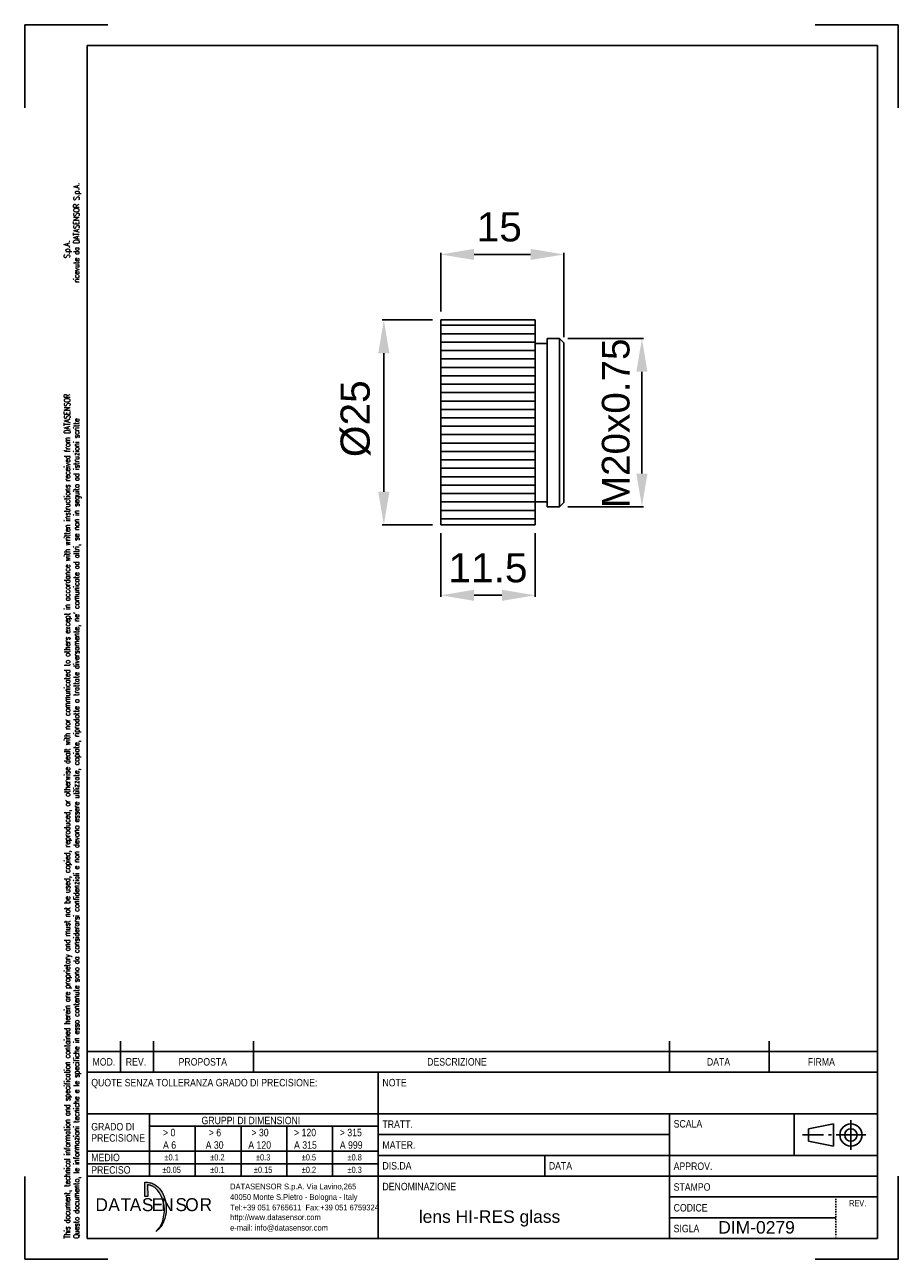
# Model space of a CAD drawing. Extents: x 1082 to 1292, y 1128 to 1425.
import ezdxf
from ezdxf.enums import TextEntityAlignment as Align

# ---------------------------------------------------------------- set-up
doc = ezdxf.new("R2010")
doc.units = 0
doc.header["$MEASUREMENT"] = 0
doc.linetypes.add('DOTX2', pattern=[0.5, 0, -0.5])
doc.layers.get('0').update_dxf_attribs({"linetype": 'CONTINUOUS'})
doc.layers.get('DEFPOINTS').update_dxf_attribs({"linetype": 'CONTINUOUS'})
doc.layers.add('204', color=7, linetype='CONTINUOUS')
doc.styles.add('QUOTE', font='ARIAL.TTF', dxfattribs={"height": 3.5})
doc.styles.add('ROMANS', font='ROMANS')
doc.styles.get("Standard").update_dxf_attribs({"font": 'ARIAL.TTF'})
doc.styles.add('TXT', font='ARIAL.TTF')
doc.styles.add('WMF-Futura Md BT0', font='tt0144m_.ttf')

# ---------------------------------------------------------------- blocks, each defined once
blk = doc.blocks.new('A4M')
blk.add_hatch(color=7).paths.add_polyline_path([(154.66, 7.03), (154.66, 10.44), (155.31, 10.44), (155.64, 10.4), (155.93, 10.34), (156.2, 10.27), (156.46, 10.19), (156.71, 10.08), (156.95, 9.96), (157.21, 9.8), (157.49, 9.62), (157.83, 9.34), (158.22, 8.97), (158.56, 8.48), (158.85, 8.04), (159.14, 7.49), (159.37, 6.92), (159.59, 6.23), (159.71, 5.69), (159.72, 5.62), (159.74, 5.56), (159.75, 5.49), (159.75, 5.43), (159.76, 5.36), (159.77, 5.29), (159.78, 5.23), (159.79, 5.17), (159.84, 4.61), (159.85, 4.1), (159.86, 3.89), (159.86, 3.69), (159.85, 3.49), (159.83, 3.28), (159.79, 3.08), (159.76, 2.88), (159.72, 2.68), (159.69, 2.48), (159.6, 2.1), (159.5, 1.74), (159.29, 1.15), (159.07, 0.65), (158.84, 0.21), (158.53, -0.26), (158.46, -0.36), (158.38, -0.46), (158.3, -0.56), (158.21, -0.65), (158.13, -0.76), (158.04, -0.85), (157.95, -0.93), (157.85, -1.01), (157.46, -1.38), (157.97, -0.74), (158.02, -0.69), (158.06, -0.63), (158.1, -0.59), (158.13, -0.53), (158.17, -0.49), (158.21, -0.43), (158.24, -0.38), (158.29, -0.33), (158.61, 0.23), (158.84, 0.74), (158.99, 1.18), (159.22, 2.15), (159.42, 3.45), (159.42, 4), (159.36, 4.66), (159.21, 5.4), (159, 6.23), (158.78, 6.78), (158.58, 7.25), (158.2, 7.93), (157.93, 8.33), (157.76, 8.55), (157.59, 8.74), (157.43, 8.9), (157.26, 9.04), (157.11, 9.15), (156.95, 9.25), (156.82, 9.34), (156.7, 9.41), (156.6, 9.47), (156.51, 9.51), (156.44, 9.53), (156.39, 9.56), (156.34, 9.58), (156.29, 9.6), (156.24, 9.62), (156.18, 9.65), (156.1, 9.67), (156.03, 9.69), (155.95, 9.71), (155.88, 9.72), (155.8, 9.74), (155.73, 9.76), (155.67, 9.77), (155.62, 9.79), (155.38, 9.8), (155.39, 7.03), (155.36, 7.03), (155.27, 7.03), (155.15, 7.03), (155, 7.03), (154.87, 7.03), (154.76, 7.03), (154.68, 7.03)])
at = {"color": 7, "linetype": 'Continuous'}
for p, q in [((125.82, 288.91), (145.82, 288.91)), ((125.82, 268.91), (125.82, 288.91)), ((315.82, 288.91), (335.82, 288.91)), ((335.82, 268.91), (335.82, 288.91)), ((140.82, 283.91), (330.82, 283.91)), ((140.82, -3.09), (140.82, 283.91)), ((330.82, -3.09), (330.82, 283.91)), ((140.82, 41.91), (330.82, 41.91)), ((148.82, 36.91), (148.82, 44.41)), ((156.82, 36.91), (156.82, 44.41)), ((180.82, 36.91), (180.82, 44.41)), ((280.82, 36.91), (280.82, 44.41)), ((304.82, 36.91), (304.82, 44.41)), ((140.82, 36.91), (330.82, 36.91)), ((210.82, -3.09), (210.82, 36.91)), ((140.82, 26.91), (210.82, 26.91)), ((155.82, 11.91), (155.82, 26.91)), ((210.82, 26.91), (280.82, 26.91)), ((280.82, 26.91), (330.82, 26.91)), ((280.82, 11.91), (280.82, 26.91)), ((310.82, 26.91), (310.82, 16.91)), ((155.82, 23.91), (210.82, 23.91)), ((166.82, 11.91), (166.82, 23.91)), ((177.82, 11.91), (177.82, 23.91)), ((188.82, 11.91), (188.82, 23.91)), ((199.82, 11.91), (199.82, 23.91)), ((314.27, 23.3), (320.21, 24.49)), ((320.21, 19.14), (320.21, 24.49)), ((324.43, 18.25), (324.43, 25.38)), ((210.82, 21.91), (280.82, 21.91)), ((317.85, 21.82), (312.77, 21.82)), ((314.27, 20.33), (314.27, 23.3)), ((319.74, 21.82), (319.02, 21.82)), ((320.86, 21.82), (327.99, 21.82)), ((140.82, 17.91), (210.82, 17.91)), ((314.27, 20.33), (320.21, 19.14)), ((140.82, 14.91), (210.82, 14.91)), ((210.82, 16.91), (330.82, 16.91)), ((250.82, 11.91), (250.82, 16.91)), ((140.82, 11.91), (330.82, 11.91)), ((280.82, -3.09), (280.82, 11.91)), ((335.82, -8.09), (335.82, 11.91)), ((125.82, -8.09), (125.82, 11.83)), ((280.82, 6.91), (330.82, 6.91)), ((280.82, 1.91), (320.82, 1.91)), ((140.82, -3.09), (330.82, -3.09)), ((125.82, -8.09), (145.82, -8.09)), ((315.82, -8.09), (335.82, -8.09))]:
    blk.add_line(p, q, dxfattribs=at)
at = {"color": 7, "linetype": 'DOTX2'}
blk.add_line((320.82, 6.91), (320.82, -3.09), dxfattribs=at)
at = {"color": 7, "lineweight": 0}
blk.add_lwpolyline([(154.66, 7.03, 0.0121, 0.0121, 0), (154.66, 10.44, 0.0121, 0.0121, 0), (155.31, 10.44, 0.0121, 0.0121, 0), (155.64, 10.4, 0.0121, 0.0121, 0), (155.93, 10.34, 0.0121, 0.0121, 0), (156.2, 10.27, 0.0121, 0.0121, 0), (156.46, 10.19, 0.0121, 0.0121, 0), (156.71, 10.08, 0.0121, 0.0121, 0), (156.95, 9.96, 0.0121, 0.0121, 0), (157.21, 9.8, 0.0121, 0.0121, 0), (157.49, 9.62, 0.0121, 0.0121, 0), (157.83, 9.34, 0.0121, 0.0121, 0), (158.22, 8.97, 0.0121, 0.0121, 0), (158.56, 8.48, 0.0121, 0.0121, 0), (158.85, 8.04, 0.0121, 0.0121, 0), (159.14, 7.49, 0.0121, 0.0121, 0), (159.37, 6.92, 0.0121, 0.0121, 0), (159.59, 6.23, 0.0121, 0.0121, 0), (159.71, 5.69, 0.0121, 0.0121, 0), (159.72, 5.62, 0.0121, 0.0121, 0), (159.74, 5.56, 0.0121, 0.0121, 0), (159.75, 5.49, 0.0121, 0.0121, 0), (159.75, 5.43, 0.0121, 0.0121, 0), (159.76, 5.36, 0.0121, 0.0121, 0), (159.77, 5.29, 0.0121, 0.0121, 0), (159.78, 5.23, 0.0121, 0.0121, 0), (159.79, 5.17, 0.0121, 0.0121, 0), (159.84, 4.61, 0.0121, 0.0121, 0), (159.85, 4.1, 0.0121, 0.0121, 0), (159.86, 3.89, 0.0121, 0.0121, 0), (159.86, 3.69, 0.0121, 0.0121, 0), (159.85, 3.49, 0.0121, 0.0121, 0), (159.83, 3.28, 0.0121, 0.0121, 0), (159.79, 3.08, 0.0121, 0.0121, 0), (159.76, 2.88, 0.0121, 0.0121, 0), (159.72, 2.68, 0.0121, 0.0121, 0), (159.69, 2.48, 0.0121, 0.0121, 0), (159.6, 2.1, 0.0121, 0.0121, 0), (159.5, 1.74, 0.0121, 0.0121, 0), (159.29, 1.15, 0.0121, 0.0121, 0), (159.07, 0.65, 0.0121, 0.0121, 0), (158.84, 0.21, 0.0121, 0.0121, 0), (158.53, -0.26, 0.0121, 0.0121, 0), (158.46, -0.36, 0.0121, 0.0121, 0), (158.38, -0.46, 0.0121, 0.0121, 0), (158.3, -0.56, 0.0121, 0.0121, 0), (158.21, -0.65, 0.0121, 0.0121, 0), (158.13, -0.76, 0.0121, 0.0121, 0), (158.04, -0.85, 0.0121, 0.0121, 0), (157.95, -0.93, 0.0121, 0.0121, 0), (157.85, -1.01, 0.0121, 0.0121, 0), (157.46, -1.38, 0.0121, 0.0121, 0), (157.97, -0.74, 0.0121, 0.0121, 0), (158.02, -0.69, 0.0121, 0.0121, 0), (158.06, -0.63, 0.0121, 0.0121, 0), (158.1, -0.59, 0.0121, 0.0121, 0), (158.13, -0.53, 0.0121, 0.0121, 0), (158.17, -0.49, 0.0121, 0.0121, 0), (158.21, -0.43, 0.0121, 0.0121, 0), (158.24, -0.38, 0.0121, 0.0121, 0), (158.29, -0.33, 0.0121, 0.0121, 0), (158.61, 0.23, 0.0121, 0.0121, 0), (158.84, 0.74, 0.0121, 0.0121, 0), (158.99, 1.18, 0.0121, 0.0121, 0), (159.22, 2.15, 0.0121, 0.0121, 0), (159.42, 3.45, 0.0121, 0.0121, 0), (159.42, 4, 0.0121, 0.0121, 0), (159.36, 4.66, 0.0121, 0.0121, 0), (159.21, 5.4, 0.0121, 0.0121, 0), (159, 6.23, 0.0121, 0.0121, 0), (158.78, 6.78, 0.0121, 0.0121, 0), (158.58, 7.25, 0.0121, 0.0121, 0), (158.2, 7.93, 0.0121, 0.0121, 0), (157.93, 8.33, 0.0121, 0.0121, 0), (157.76, 8.55, 0.0121, 0.0121, 0), (157.59, 8.74, 0.0121, 0.0121, 0), (157.43, 8.9, 0.0121, 0.0121, 0), (157.26, 9.04, 0.0121, 0.0121, 0), (157.11, 9.15, 0.0121, 0.0121, 0), (156.95, 9.25, 0.0121, 0.0121, 0), (156.82, 9.34, 0.0121, 0.0121, 0), (156.7, 9.41, 0.0121, 0.0121, 0), (156.6, 9.47, 0.0121, 0.0121, 0), (156.51, 9.51, 0.0121, 0.0121, 0), (156.44, 9.53, 0.0121, 0.0121, 0), (156.39, 9.56, 0.0121, 0.0121, 0), (156.34, 9.58, 0.0121, 0.0121, 0), (156.29, 9.6, 0.0121, 0.0121, 0), (156.24, 9.62, 0.0121, 0.0121, 0), (156.18, 9.65, 0.0121, 0.0121, 0), (156.1, 9.67, 0.0121, 0.0121, 0), (156.03, 9.69, 0.0121, 0.0121, 0), (155.95, 9.71, 0.0121, 0.0121, 0), (155.88, 9.72, 0.0121, 0.0121, 0), (155.8, 9.74, 0.0121, 0.0121, 0), (155.73, 9.76, 0.0121, 0.0121, 0), (155.67, 9.77, 0.0121, 0.0121, 0), (155.62, 9.79, 0.0121, 0.0121, 0), (155.38, 9.8, 0.0121, 0.0121, 0), (155.39, 7.03, 0.0121, 0.0121, 0), (155.36, 7.03, 0.0121, 0.0121, 0), (155.27, 7.03, 0.0121, 0.0121, 0), (155.15, 7.03, 0.0121, 0.0121, 0), (155, 7.03, 0.0121, 0.0121, 0), (154.87, 7.03, 0.0121, 0.0121, 0), (154.76, 7.03, 0.0121, 0.0121, 0), (154.68, 7.03, 0.0121, 0.0121, 0), (154.66, 7.03, 0.0121, 0.0121, 0)], format="xyseb", dxfattribs=at)
blk.add_lwpolyline([(154.66, 7.03), (154.66, 10.44), (155.31, 10.44), (155.64, 10.4), (155.93, 10.34), (156.2, 10.27), (156.46, 10.19), (156.71, 10.08), (156.95, 9.96), (157.21, 9.8), (157.49, 9.62), (157.83, 9.34), (158.22, 8.97), (158.56, 8.48), (158.85, 8.04), (159.14, 7.49), (159.37, 6.92), (159.59, 6.23), (159.71, 5.69), (159.72, 5.62), (159.74, 5.56), (159.75, 5.49), (159.75, 5.43), (159.76, 5.36), (159.77, 5.29), (159.78, 5.23), (159.79, 5.17), (159.84, 4.61), (159.85, 4.1), (159.86, 3.89), (159.86, 3.69), (159.85, 3.49), (159.83, 3.28), (159.79, 3.08), (159.76, 2.88), (159.72, 2.68), (159.69, 2.48), (159.6, 2.1), (159.5, 1.74), (159.29, 1.15), (159.07, 0.65), (158.84, 0.21), (158.53, -0.26), (158.46, -0.36), (158.38, -0.46), (158.3, -0.56), (158.21, -0.65), (158.13, -0.76), (158.04, -0.85), (157.95, -0.93), (157.85, -1.01), (157.46, -1.38), (157.97, -0.74), (158.02, -0.69), (158.06, -0.63), (158.1, -0.59), (158.13, -0.53), (158.17, -0.49), (158.21, -0.43), (158.24, -0.38), (158.29, -0.33), (158.61, 0.23), (158.84, 0.74), (158.99, 1.18), (159.22, 2.15), (159.42, 3.45), (159.42, 4), (159.36, 4.66), (159.21, 5.4), (159, 6.23), (158.78, 6.78), (158.58, 7.25), (158.2, 7.93), (157.93, 8.33), (157.76, 8.55), (157.59, 8.74), (157.43, 8.9), (157.26, 9.04), (157.11, 9.15), (156.95, 9.25), (156.82, 9.34), (156.7, 9.41), (156.6, 9.47), (156.51, 9.51), (156.44, 9.53), (156.39, 9.56), (156.34, 9.58), (156.29, 9.6), (156.24, 9.62), (156.18, 9.65), (156.1, 9.67), (156.03, 9.69), (155.95, 9.71), (155.88, 9.72), (155.8, 9.74), (155.73, 9.76), (155.67, 9.77), (155.62, 9.79), (155.38, 9.8), (155.39, 7.03), (155.36, 7.03), (155.27, 7.03), (155.15, 7.03), (155, 7.03), (154.87, 7.03), (154.76, 7.03), (154.68, 7.03), (154.66, 7.03), (154.66, 7.03)], dxfattribs=at)
at = {"color": 7, "linetype": 'Continuous'}
for radius in [2.67, 1.49]:
    blk.add_circle((324.43, 21.82), radius, dxfattribs=at)
at = {"color": 7, "linetype": 'Continuous', "style": 'ROMANS', "width": 0.8}
for s, height, p in [('ricevute da DATASENSOR S.p.A.', 1.4231, (138.95, 226.87)), ('S.p.A.', 1.423, (136.68, 232.72)), ('This document, technical information and specification contained herein are proprietary and must not be used, copied, reproduced, or otherwise dealt with nor communicated to others except in accordance with written instructions received from DATASENSOR', 1.42311, (136.71, -3.11)), ("Questo documento, le informazioni tecniche e le specifiche in esso contenute sono da considerarsi confidenziali e non devono essere utilizzate, copiate, riprodotte o trattate diversamente, ne' comunicate ad altri, se non in seguito ad istruzioni scritte", 1.42311, (138.95, -3.11))]:
    blk.add_text(s, height=height, rotation=90, dxfattribs=at).set_placement(p)
at = {"color": 7, "linetype": 'Continuous', "style": 'TXT'}
for s, height, width, p in [('MOD.', 1.8, 0.833333, (142.12, 38.51)), ('REV.', 1.8, 0.833333, (150.12, 38.51)), ('PROPOSTA', 1.8, 0.833333, (162.82, 38.51)), ('DESCRIZIONE', 1.8, 0.833333, (222.57, 38.51)), ('DATA', 1.8, 0.833333, (289.82, 38.51)), ('FIRMA', 1.8, 0.833333, (314.07, 38.51)), ('QUOTE SENZA TOLLERANZA GRADO DI PRECISIONE:', 1.8, 0.833333, (141.82, 33.51)), ('NOTE', 1.8, 0.833333, (211.82, 33.51)), ('GRADO DI', 1.8, 0.833333, (141.82, 22.91)), ('GRUPPI DI DIMENSIONI', 1.8, 0.833333, (168.32, 24.41)), ('TRATT.', 1.8, 0.833333, (211.82, 23.51)), ('SCALA', 1.8, 0.833333, (281.82, 23.61)), ('PRECISIONE', 1.8, 0.833333, (141.82, 20.21)), ('> 0', 1.8, 0.833333, (159.07, 21.51)), ('> 6', 1.8, 0.833333, (170.07, 21.51)), ('> 30', 1.8, 0.833333, (180.32, 21.51)), ('> 120', 1.8, 0.833333, (190.57, 21.51)), ('> 315', 1.8, 0.833333, (201.57, 21.51)), ('A 6', 1.8, 0.833333, (159.07, 18.51)), ('A 30', 1.8, 0.833333, (169.32, 18.51)), ('A 120', 1.8, 0.833333, (179.57, 18.51)), ('A 315', 1.8, 0.833333, (190.57, 18.51)), ('A 999', 1.8, 0.833333, (201.57, 18.51)), ('MATER.', 1.8, 0.833333, (211.82, 18.51)), ('MEDIO', 1.8, 0.833333, (141.82, 15.51)), ('DIS.DA', 1.8, 0.833333, (211.82, 13.51)), ('DATA', 1.8, 0.833333, (251.82, 13.51)), ('APPROV.', 1.8, 0.833333, (281.82, 13.41)), ('PRECISO', 1.8, 0.833333, (141.82, 12.51)), ('DENOMINAZIONE', 1.8, 0.833333, (211.82, 8.51)), ('STAMPO', 1.8, 0.833333, (281.82, 8.41)), ('REV.', 1.5, 0.766667, (324.02, 4.66)), ('CODICE', 1.8, 0.833333, (281.82, 3.41)), ('SIGLA', 1.8, 0.833333, (281.82, -1.59))]:
    blk.add_text(s, height=height, dxfattribs=dict(at, width=width)).set_placement(p)
at = {"color": 7, "linetype": 'Continuous', "width": 0.85}
for s, p in [('±0.1', (161.14, 15.69)), ('±0.2', (172.14, 15.69)), ('±0.3', (183.14, 15.69)), ('±0.5', (194.14, 15.69)), ('±0.8', (205.14, 15.69)), ('±0.05', (161.14, 12.69)), ('±0.1', (172.14, 12.69)), ('±0.15', (183.14, 12.69)), ('±0.2', (194.14, 12.69)), ('±0.3', (205.14, 12.69))]:
    blk.add_text(s, height=1.5, dxfattribs=at).set_placement(p, align=Align.CENTER)
for s, p in [('DATASENSOR S.p.A. Via Lavino,265', (175.2, 8.73)), ('40050 Monte S.Pietro - Bologna - Italy', (175.2, 6.2)), ('Tel:+39 051 6765611  Fax:+39 051 6759324', (175.2, 3.68)), ('e-mail: info@datasensor.com', (175.2, -1.18)), ('http://www.datasensor.com', (175.2, 1.34))]:
    blk.add_text(s, height=1.3924, dxfattribs=at).set_placement(p)
at = {"color": 7, "lineweight": 0, "style": 'WMF-Futura Md BT0'}
for s, p in [('D', (142.83, 3.5)), ('A', (145.92, 3.5)), ('T', (148.84, 3.5)), ('A', (151.07, 3.5)), ('S', (153.99, 3.5)), ('E', (156.34, 3.5)), ('N', (158.62, 3.5)), ('S', (162.06, 3.5)), ('O', (164.41, 3.5)), ('R', (167.86, 3.5))]:
    blk.add_text(s, height=3.11, dxfattribs=at).set_placement(p)

msp = doc.modelspace()

# ---------------------------------------------------------------- linework, layer by layer
at = {"color": 0, "linetype": 'ByBlock'}
for p, q in [((1182.42, 1356.25), (1182.42, 1370.37)), ((1190.42, 1370.01), (1204.01, 1370.01)), ((1212.01, 1350.08), (1212.01, 1370.37)), ((1180.42, 1354.25), (1168.37, 1354.25)), ((1168.73, 1312.93), (1168.73, 1346.25)), ((1180.42, 1304.93), (1168.37, 1304.93)), ((1182.42, 1302.93), (1182.42, 1287.65)), ((1205.1, 1302.93), (1205.1, 1287.65)), ((1190.42, 1288.01), (1197.1, 1288.01))]:
    msp.add_line(p, q, dxfattribs=at)
at = {"color": 7, "linetype": 'Continuous'}
for p, q in [((1205.1, 1352.96), (1182.42, 1352.96)), ((1205.1, 1350.94), (1182.42, 1350.94)), ((1205.1, 1348.92), (1182.42, 1348.92)), ((1205.08, 1348.57), (1207.8, 1348.57)), ((1207.96, 1349.78), (1211, 1349.78)), ((1207.96, 1349.78), (1207.96, 1309.31)), ((1211, 1349.78), (1212.01, 1348.77)), ((1211, 1349.78), (1211, 1309.31)), ((1205.1, 1346.89), (1182.42, 1346.89)), ((1205.1, 1344.87), (1182.42, 1344.87)), ((1205.1, 1342.85), (1182.42, 1342.85)), ((1205.1, 1340.82), (1182.42, 1340.82)), ((1205.1, 1338.8), (1182.42, 1338.8)), ((1205.1, 1336.78), (1182.42, 1336.78)), ((1205.1, 1334.75), (1182.42, 1334.75)), ((1205.1, 1332.73), (1182.42, 1332.73)), ((1205.1, 1330.71), (1182.42, 1330.71)), ((1205.1, 1328.68), (1182.42, 1328.68)), ((1205.1, 1326.66), (1182.42, 1326.66)), ((1205.1, 1324.63), (1182.42, 1324.63)), ((1205.1, 1322.61), (1182.42, 1322.61)), ((1205.1, 1320.59), (1182.42, 1320.59)), ((1205.1, 1318.56), (1182.42, 1318.56)), ((1205.1, 1316.54), (1182.42, 1316.54)), ((1205.1, 1314.52), (1182.42, 1314.52)), ((1205.1, 1312.49), (1182.42, 1312.49)), ((1205.1, 1310.47), (1182.42, 1310.47)), ((1205.31, 1310.52), (1207.96, 1310.52)), ((1211, 1309.31), (1212.01, 1310.32)), ((1205.1, 1308.45), (1182.42, 1308.45)), ((1207.96, 1309.31), (1211, 1309.31)), ((1205.1, 1306.42), (1182.42, 1306.42))]:
    msp.add_line(p, q, dxfattribs=at)
at = {"color": 7, "linetype": 'ByBlock'}
for p, q in [((1212.01, 1310.32), (1212.01, 1348.77)), ((1213, 1349.78), (1231.14, 1349.78)), ((1230.78, 1317.31), (1230.78, 1341.78)), ((1213, 1309.31), (1231.14, 1309.31))]:
    msp.add_line(p, q, dxfattribs=at)
at = {"color": 0, "linetype": 'ByBlock'}
for points in [[(1190.42, 1371.35), (1190.42, 1368.68), (1182.42, 1370.01)], [(1204.01, 1371.35), (1204.01, 1368.68), (1212.01, 1370.01)], [(1167.4, 1346.25), (1170.07, 1346.25), (1168.73, 1354.25)], [(1167.4, 1312.93), (1170.07, 1312.93), (1168.73, 1304.93)], [(1190.42, 1289.35), (1190.42, 1286.68), (1182.42, 1288.01)], [(1197.1, 1289.35), (1197.1, 1286.68), (1205.1, 1288.01)]]:
    msp.add_solid(points, dxfattribs=at)
at = {"color": 7, "linetype": 'ByBlock'}
for points in [[(1229.44, 1341.78), (1232.11, 1341.78), (1230.78, 1349.78)], [(1229.44, 1317.31), (1232.11, 1317.31), (1230.78, 1309.31)]]:
    msp.add_solid(points, dxfattribs=at)
at = {"layer": '204', "color": 7, "linetype": 'Continuous'}
for p, q in [((1182.42, 1351.78), (1182.42, 1354.25)), ((1182.42, 1354.25), (1205.1, 1354.25)), ((1182.42, 1304.93), (1182.42, 1352.52)), ((1205.1, 1354.25), (1205.1, 1304.93)), ((1205.1, 1304.93), (1182.42, 1304.93))]:
    msp.add_line(p, q, dxfattribs=at)
at = {"layer": 'DEFPOINTS', "color": 7, "linetype": 'ByBlock'}
for p in [(1211, 1349.78), (1230.78, 1349.78), (1211, 1309.31)]:
    msp.add_point(p, dxfattribs=at)

# ---------------------------------------------------------------- block references
at = {"color": 0, "linetype": 'ByBlock'}
msp.add_blockref('A4M', (956.58, 1136.37), dxfattribs=at)

# ---------------------------------------------------------------- texts
at = {"color": 7, "linetype": 'ByBlock', "style": 'QUOTE'}
msp.add_text('M20x0.75', height=6.65, rotation=90, dxfattribs=at).set_placement((1227.79, 1308.99))
at = {"color": 0, "linetype": 'ByBlock', "char_height": 7, "attachment_point": 5, "style": 'QUOTE'}
for s, insert in [('\\A2;15', (1196.48, 1376.59)), ('\\A2;11.5', (1193.76, 1294.59))]:
    msp.add_mtext(s, dxfattribs=dict(at, insert=insert))
at = {"color": 0, "linetype": 'ByBlock', "insert": (1161.96, 1330.49), "char_height": 7, "attachment_point": 5, "rotation": 90, "style": 'QUOTE'}
msp.add_mtext('\\A2;%%c25', dxfattribs=at)
at = {"color": 0, "linetype": 'ByBlock', "char_height": 3, "attachment_point": 1}
for s, insert in [('lens HI-RES glass', (1177.14, 1140.05)), ('DIM-0279', (1249.13, 1137.47))]:
    msp.add_mtext(s, dxfattribs=dict(at, insert=insert))

doc.saveas('drawing.dxf')
